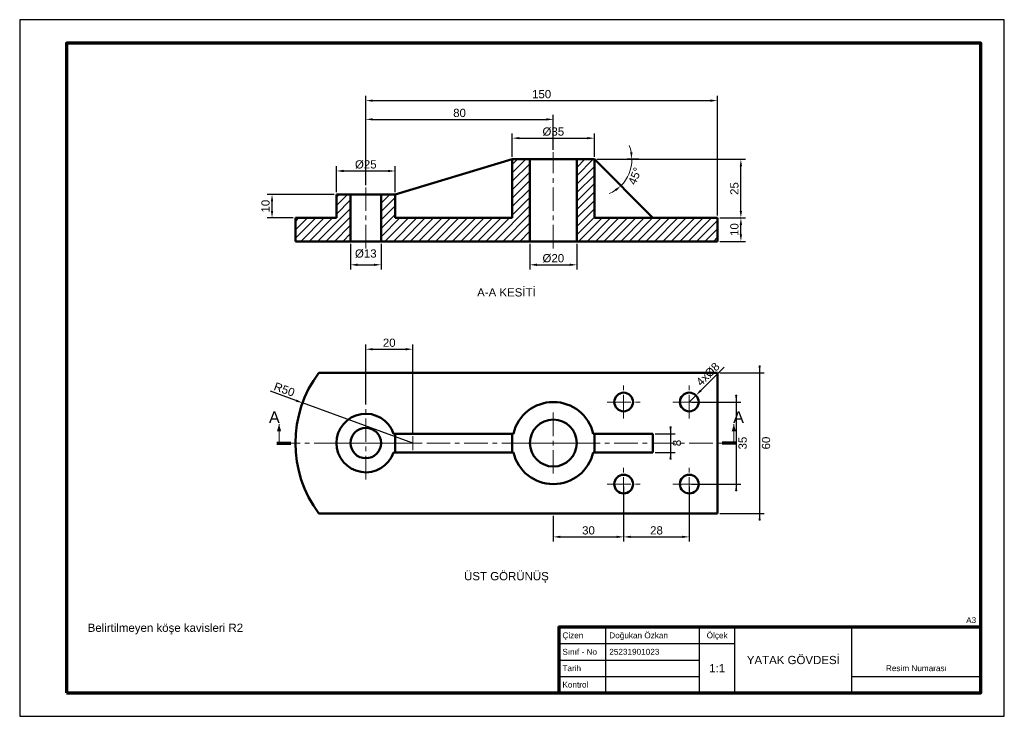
# Model space of a CAD drawing. Header units: millimetres. Extents: x 0 to 420, y 0 to 297.
import ezdxf
from ezdxf.enums import TextEntityAlignment as Align

# ---------------------------------------------------------------- set-up
doc = ezdxf.new("R2010")
doc.units = ezdxf.units.MM
doc.linetypes.add('EKSEN_ISO', pattern=[16, 10, -2, 2, -2])
doc.linetypes.add('GIZLI_ISO', pattern=[4.5, 3, -1.5])
for name, color, linetype, lineweight in [('CERCEVE', 7, 'Continuous', 70), ('CERCEVE_INCE', 7, 'Continuous', 25), ('EKSEN', 1, 'EKSEN_ISO', 18), ('GIZLI', 2, 'GIZLI_ISO', 25), ('GORUNEN', 7, 'Continuous', 50), ('KESIT', 7, 'Continuous', 70), ('OLCU', 4, 'Continuous', 18), ('TARAMA', 8, 'Continuous', 18), ('YAZI', 3, 'Continuous', 25)]:
    doc.layers.add(name, color=color, linetype=linetype, lineweight=lineweight)
doc.styles.add('TR', font='arial.ttf')
doc.dimstyles.new('OLCU', dxfattribs={"dimtxt": 3.5, "dimasz": 3, "dimexe": 2, "dimexo": 1, "dimgap": 1, "dimtad": 1, "dimdec": 0, "dimtxsty": 'TR', "dimcen": 2.5, "dimclrd": 256, "dimclre": 256, "dimclrt": 256, "dimadec": 0, "dimazin": 3, "dimtfac": 1, "dimtmove": 0, "dimatfit": 3})

msp = doc.modelspace()

# ---------------------------------------------------------------- hatches: boundary and pattern name
at = {"layer": 'TARAMA'}
h = msp.add_hatch(dxfattribs=at)
h.set_pattern_fill('ANSI31', scale=0.8)
h.paths.add_polyline_path([(245.13, 212.5), (297.63, 212.5), (297.63, 202.5), (237.63, 202.5), (237.63, 237.5), (245.13, 237.5), (245.13, 212.5)])
h.paths.add_polyline_path([(210.13, 212.5), (210.13, 237.5), (217.63, 237.5), (217.63, 202.5), (154.13, 202.5), (154.13, 222.5), (160.13, 222.5), (160.13, 212.5), (210.13, 212.5)])
h.paths.add_polyline_path([(117.63, 202.5), (117.63, 212.5), (135.13, 212.5), (135.13, 222.5), (141.13, 222.5), (141.13, 202.5), (117.63, 202.5)])

# ---------------------------------------------------------------- linework, layer by layer
at = {"layer": 'CERCEVE'}
for points in [[(20, 10), (410, 10), (410, 287), (20, 287)], [(230, 10), (410, 10), (410, 38), (230, 38)]]:
    msp.add_lwpolyline(points, close=True, dxfattribs=at)
at = {"layer": 'CERCEVE_INCE'}
for p, q in [((250, 10), (250, 38)), ((290, 10), (290, 38)), ((305, 10), (305, 38)), ((355, 10), (355, 38)), ((230, 31), (290, 31)), ((290, 31), (305, 31)), ((230, 24), (290, 24)), ((230, 17), (290, 17)), ((355, 17), (410, 17))]:
    msp.add_line(p, q, dxfattribs=at)
msp.add_lwpolyline([(0, 0), (420, 0), (420, 297), (0, 297)], close=True, dxfattribs=at)
at = {"layer": 'EKSEN'}
for p, q in [((227.63, 199.5), (227.63, 240.5)), ((147.63, 199.5), (147.63, 225.5)), ((257.63, 127), (257.63, 141)), ((285.63, 127), (285.63, 141)), ((147.63, 101), (147.63, 132)), ((250.63, 134), (264.63, 134)), ((278.63, 134), (292.63, 134)), ((227.63, 103.5), (227.63, 129.5)), ((167.63, 113.5), (167.63, 119.5)), ((109.63, 116.5), (305.63, 116.5)), ((132.13, 116.5), (163.13, 116.5)), ((164.63, 116.5), (170.63, 116.5)), ((214.63, 116.5), (240.63, 116.5)), ((257.63, 92), (257.63, 106)), ((285.63, 92), (285.63, 106)), ((250.63, 99), (264.63, 99)), ((278.63, 99), (292.63, 99))]:
    msp.add_line(p, q, dxfattribs=at)
at = {"layer": 'GIZLI'}
for centre, radius in [((257.63, 134), 4), ((285.63, 134), 4), ((227.63, 116.5), 10), ((147.63, 116.5), 6.5), ((257.63, 99), 4), ((285.63, 99), 4)]:
    msp.add_circle(centre, radius, dxfattribs=at)
for centre, radius, start, end in [((167.63, 116.5), 50, 143.1301, 216.8699), ((227.63, 116.5), 17.5, 13.213, 166.787), ((147.63, 116.5), 12.5, 18.6629, 341.3371), ((227.63, 116.5), 17.5, 193.213, 346.787)]:
    msp.add_arc(centre, radius, start, end, dxfattribs=at)
at = {"layer": 'GORUNEN'}
for p, q in [((160.13, 222.5), (210.13, 237.5)), ((210.13, 237.5), (217.63, 237.5)), ((210.13, 212.5), (210.13, 237.5)), ((217.63, 202.5), (217.63, 237.5)), ((237.63, 237.5), (245.13, 237.5)), ((237.63, 202.5), (237.63, 237.5)), ((245.13, 237.5), (270.13, 212.5)), ((245.13, 212.5), (245.13, 237.5)), ((135.13, 222.5), (141.13, 222.5)), ((135.13, 212.5), (135.13, 222.5)), ((141.13, 202.5), (141.13, 222.5)), ((154.13, 202.5), (154.13, 222.5)), ((154.13, 222.5), (160.13, 222.5)), ((160.13, 212.5), (160.13, 222.5)), ((117.63, 212.5), (135.13, 212.5)), ((117.63, 202.5), (117.63, 212.5)), ((160.13, 212.5), (210.13, 212.5)), ((245.13, 212.5), (297.63, 212.5)), ((297.63, 202.5), (297.63, 212.5)), ((117.63, 202.5), (141.13, 202.5)), ((154.13, 202.5), (217.63, 202.5)), ((237.63, 202.5), (297.63, 202.5)), ((127.63, 146.5), (297.63, 146.5)), ((297.63, 86.5), (297.63, 146.5)), ((159.47, 120.5), (210.59, 120.5)), ((160.13, 112.5), (160.13, 120.5)), ((210.13, 112.5), (210.13, 120.5)), ((244.67, 120.5), (270.13, 120.5)), ((245.13, 112.5), (245.13, 120.5)), ((270.13, 112.5), (270.13, 120.5)), ((159.47, 112.5), (210.59, 112.5)), ((244.67, 112.5), (270.13, 112.5)), ((127.63, 86.5), (297.63, 86.5))]:
    msp.add_line(p, q, dxfattribs=at)
for points in [[(217.63, 237.5), (217.88, 237.5), (218.62, 237.5), (219.81, 237.5), (221.4, 237.5), (223.29, 237.5), (225.41, 237.5), (227.63, 237.5), (229.86, 237.5), (231.97, 237.5), (233.87, 237.5), (235.45, 237.5), (236.64, 237.5), (237.38, 237.5), (237.63, 237.5)], [(141.13, 222.5), (141.29, 222.5), (141.77, 222.5), (142.55, 222.5), (143.58, 222.5), (144.81, 222.5), (146.18, 222.5), (147.63, 222.5), (149.08, 222.5), (150.45, 222.5), (151.68, 222.5), (152.71, 222.5), (153.49, 222.5), (153.97, 222.5), (154.13, 222.5)], [(154.13, 202.5), (153.97, 202.5), (153.49, 202.5), (152.71, 202.5), (151.68, 202.5), (150.45, 202.5), (149.08, 202.5), (147.63, 202.5), (146.18, 202.5), (144.81, 202.5), (143.58, 202.5), (142.55, 202.5), (141.77, 202.5), (141.29, 202.5), (141.13, 202.5)], [(237.63, 202.5), (237.38, 202.5), (236.64, 202.5), (235.45, 202.5), (233.87, 202.5), (231.97, 202.5), (229.86, 202.5), (227.63, 202.5), (225.41, 202.5), (223.29, 202.5), (221.4, 202.5), (219.81, 202.5), (218.62, 202.5), (217.88, 202.5), (217.63, 202.5)]]:
    msp.add_lwpolyline(points, dxfattribs=at)
for centre, radius in [((257.63, 134), 4), ((285.63, 134), 4), ((227.63, 116.5), 10), ((147.63, 116.5), 6.5), ((257.63, 99), 4), ((285.63, 99), 4)]:
    msp.add_circle(centre, radius, dxfattribs=at)
for centre, radius, start, end in [((167.63, 116.5), 50, 143.1301, 216.8699), ((227.63, 116.5), 17.5, 13.213, 166.787), ((147.63, 116.5), 12.5, 18.6629, 341.3371), ((227.63, 116.5), 17.5, 193.213, 346.787)]:
    msp.add_arc(centre, radius, start, end, dxfattribs=at)
at = {"layer": 'KESIT'}
for p, q in [((109.63, 116.5), (115.63, 116.5)), ((305.63, 116.5), (299.63, 116.5))]:
    msp.add_line(p, q, dxfattribs=at)
at = {"layer": 'OLCU'}
for p, q in [((110.63, 116.5), (110.63, 124.5)), ((304.63, 116.5), (304.63, 124.5))]:
    msp.add_line(p, q, dxfattribs=at)
for points in [[(110.63, 124.5), (109.73, 121.5), (111.53, 121.5)], [(304.63, 124.5), (303.73, 121.5), (305.53, 121.5)]]:
    msp.add_solid(points, dxfattribs=at)

# ---------------------------------------------------------------- texts
at = {"layer": 'YAZI', "style": 'TR'}
for s, p in [('A-A KESİTİ', (207.63, 182.5)), ('ÜST GÖRÜNÜŞ', (207.63, 61.5))]:
    msp.add_text(s, height=3.5, dxfattribs=at).set_placement(p, align=Align.TOP_CENTER)
for s, height, p in [('A', 5, (108.63, 127.5)), ('A', 5, (306.63, 127.5)), ('Ölçek', 2.5, (297.5, 34.5)), ('YATAK GÖVDESİ', 3.5, (330, 24)), ('1:1', 3.5, (297.5, 20.5)), ('Resim Numarası', 2.5, (382.5, 20.5))]:
    msp.add_text(s, height=height, dxfattribs=at).set_placement(p, align=Align.MIDDLE_CENTER)
msp.add_text('A3', height=2.5, dxfattribs=at).set_placement((408, 41), align=Align.MIDDLE_RIGHT)
msp.add_text('Belirtilmeyen köşe kavisleri R2', height=3.5, dxfattribs=at).set_placement((29, 36))
for s, p in [('Çizen', (231.5, 34.5)), ('Doğukan Özkan', (251.5, 34.5)), ('Sınıf - No', (231.5, 27.5)), ('25231901023', (251.5, 27.5)), ('Tarih', (231.5, 20.5)), ('Kontrol', (231.5, 13.5))]:
    msp.add_text(s, height=2.5, dxfattribs=at).set_placement(p, align=Align.MIDDLE_LEFT)

# ---------------------------------------------------------------- dimensions: what is measured, and where the dimension line sits
at = {"layer": 'OLCU'}
for base, p1, p2 in [((147.63, 262.5), (147.63, 225.5), (297.63, 212.5)), ((147.63, 254.5), (147.63, 225.5), (227.63, 240.5)), ((147.63, 156.5), (147.63, 132), (167.63, 119.5)), ((227.63, 76.5), (227.63, 86.5), (257.63, 99)), ((257.63, 76.5), (257.63, 99), (285.63, 99))]:
    msp.add_linear_dim(base=base, p1=p1, p2=p2, dimstyle='OLCU', dxfattribs=at).render()
for base, p1, p2, text in [((210.13, 246.5), (210.13, 237.5), (245.13, 237.5), '%%c35'), ((135.13, 232.5), (135.13, 222.5), (160.13, 222.5), '%%c25'), ((141.13, 192.5), (141.13, 202.5), (154.13, 202.5), '%%c13'), ((217.63, 192.5), (217.63, 202.5), (237.63, 202.5), '%%c20')]:
    msp.add_linear_dim(base=base, p1=p1, p2=p2, text=text, dimstyle='OLCU', dxfattribs=at).render()
msp.add_angular_dim_3p(base=(259.91, 231.38), center=(245.13, 237.5), p1=(270.13, 212.5), p2=(265.13, 237.5), dimstyle='OLCU', dxfattribs=at).render()
for base, p1, p2 in [((307.63, 212.5), (297.63, 212.5), (245.13, 237.5)), ((107.63, 212.5), (117.63, 212.5), (135.13, 222.5)), ((307.63, 202.5), (297.63, 202.5), (297.63, 212.5)), ((315.63, 146.5), (297.63, 146.5), (297.63, 86.5)), ((305.63, 134), (285.63, 134), (285.63, 99)), ((277.63, 120.5), (270.13, 120.5), (270.13, 112.5))]:
    msp.add_linear_dim(base=base, p1=p1, p2=p2, angle=90, dimstyle='OLCU', dxfattribs=at).render()
msp.add_diameter_dim(center=(285.63, 134), radius=4, location=(295.53, 143.9), text='4x<>', dimstyle='OLCU', dxfattribs=at).render()
msp.add_radius_dim(center=(167.63, 116.5), mpoint=(120.65, 133.6), dimstyle='OLCU', dxfattribs=at).render()

doc.saveas('drawing.dxf')
